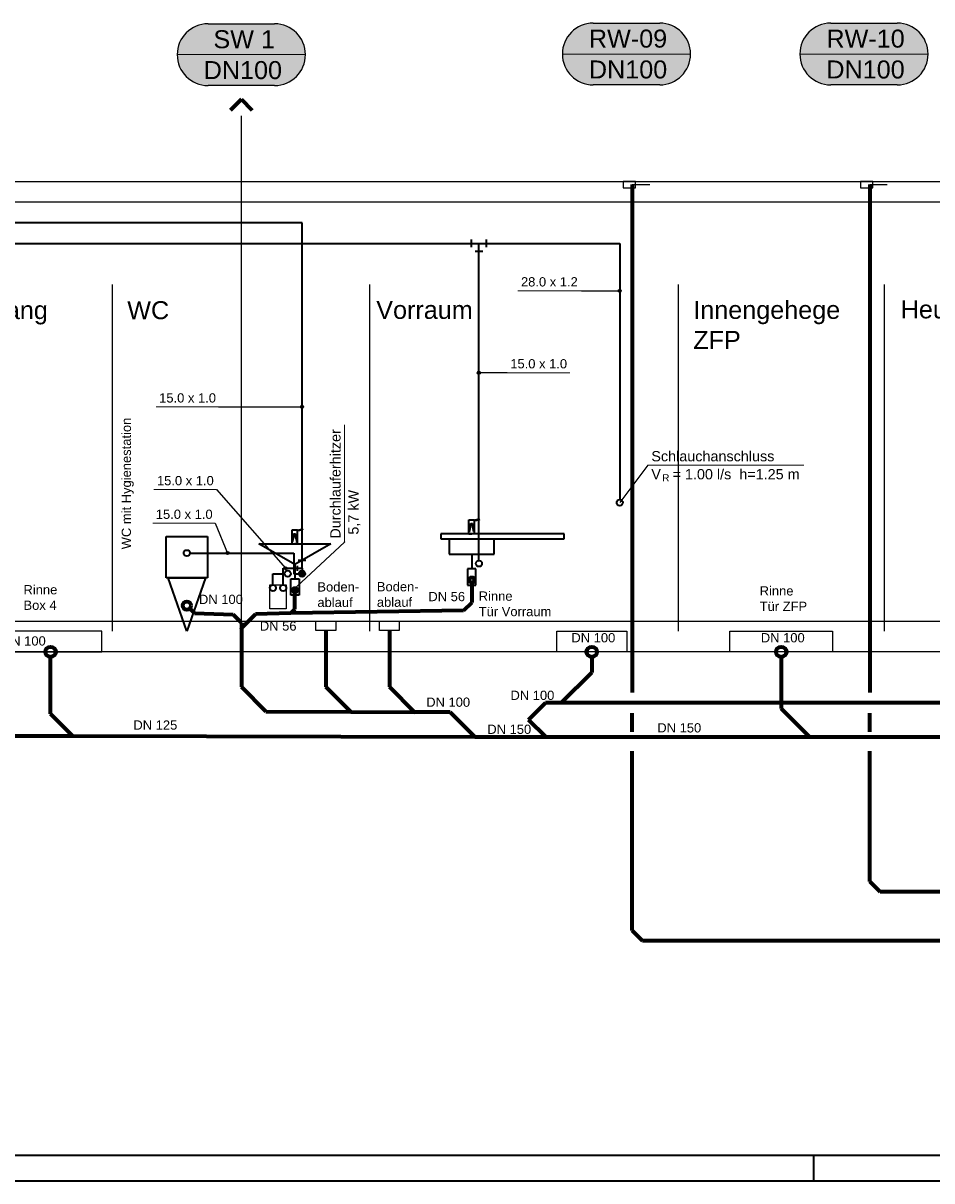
# Model space of a CAD drawing. Extents: x -94 to 1256, y 388 to 888.
# Tile 40 of 51: x 402 to 579, y 388 to 613. Entities that reach past the tile are written whole.
import ezdxf
from ezdxf.lldxf.tags import DXFTag

# ---------------------------------------------------------------- set-up
doc = ezdxf.new("R2010")
doc.units = 0
doc.layers.get('0').update_dxf_attribs({"lineweight": 25})
for name, color, linetype, lineweight in [('A_Text', 7, 'Continuous', 25), ('Rahmen', 7, 'Continuous', 35), ('S_Beschriftung', 7, 'Continuous', 25), ('X_Geometrie', 7, 'Continuous', 25), ('X_Text', 7, 'Continuous', 25)]:
    doc.layers.add(name, color=color, linetype=linetype, lineweight=lineweight)
for name, color, linetype, lineweight, true_color in [('S_Abwasser_Entlueftung', 5, 'Nova_70', 25, 0x0000ff), ('S_Betriebswasser', 3, 'Buchstabe-B', 35, 0x00ff00), ('S_Einrichtung', 7, 'Continuous', 35, 0x9dff9d), ('S_Kaltwasser', 3, 'Continuous', 35, 0x00ff00), ('S_Mass', 150, 'Continuous', 25, 0x007fff), ('S_Regenwasser_Grundleitung', 7, 'Continuous', 70, 0x0080ff), ('S_Schmutzwasser', 5, 'Continuous', 70, 0x0000ff), ('S_Schmutzwasser_Grundleitung', 7, 'Continuous', 70, 0x7f5f00), ('S_Warmwasser', 1, 'STRICHLINIE2', 35, 0xff0000)]:
    doc.layers.add(name, color=color, linetype=linetype, lineweight=lineweight, true_color=true_color)
doc.styles.get("Standard").update_dxf_attribs({"font": 'arial.ttf'})
tags = doc.linetypes.add('Buchstabe-B', pattern='A,82,-6,["B",Standard,S=3.6,R=0,X=-3.6,Y=-1.8],-2', length=90).pattern_tags.tags
tags[15:16] = [DXFTag(74, 4), DXFTag(75, 0), DXFTag(340, '0'), DXFTag(46, 0.0), DXFTag(50, 0.0), DXFTag(44, 0.0), DXFTag(45, 0.0)]
tags[4:5] = [DXFTag(74, 4), DXFTag(75, 0), DXFTag(340, '0'), DXFTag(46, 0.0), DXFTag(50, 0.0), DXFTag(44, 0.0), DXFTag(45, 0.0)]
tags = doc.linetypes.add('Nova_70', pattern='A,2,[130,ltypeshp.shx,S=1,R=-90,X=0,Y=1],2', length=4).pattern_tags.tags
tags[12:13] = [DXFTag(74, 4), DXFTag(75, 0), DXFTag(340, '0'), DXFTag(46, 0.0), DXFTag(50, 0.0), DXFTag(44, 0.0), DXFTag(45, 0.0)]
tags = doc.linetypes.add('STRICHLINIE2', pattern=[9.525, 6.35, -3.175]).pattern_tags.tags
tags[6:7] = [DXFTag(74, 4), DXFTag(75, 0), DXFTag(340, '0'), DXFTag(46, 0.0), DXFTag(50, 0.0), DXFTag(44, 0.0), DXFTag(45, 0.0)]
tags[4:5] = [DXFTag(74, 4), DXFTag(75, 0), DXFTag(340, '0'), DXFTag(46, 0.0), DXFTag(50, 0.0), DXFTag(44, 0.0), DXFTag(45, 0.0)]

# ---------------------------------------------------------------- blocks, each defined once
blk = doc.blocks.new('Blockreferenz-A07F5X25WF', base_point=(-94.13, 387.79))
at = {"layer": 'Rahmen', "color": 0, "linetype": 'ByBlock', "ltscale": 0.35}
for p, q in [((-74.13, 392.79), (1250.87, 392.79)), ((555.87, 387.79), (555.87, 392.79)), ((-94.13, 387.79), (1255.87, 387.79))]:
    blk.add_line(p, q, dxfattribs=at)
blk = doc.blocks.new('MText-A07F5X5LWF', base_point=(422.48, 555.25))
at = {"color": 0, "linetype": 'ByBlock', "lineweight": -2, "ltscale": 0.25, "insert": (422.48, 558.75), "char_height": 3.5, "attachment_point": 1}
blk.add_mtext('{\\fArial;WC}', dxfattribs=at)
blk = doc.blocks.new('MText-A07F5X5NWF', base_point=(532.48, 549.47))
at = {"color": 0, "linetype": 'ByBlock', "lineweight": -2, "ltscale": 0.25, "char_height": 3.5, "attachment_point": 1}
for s, insert in [('{\\fArial;Innengehege}', (532.48, 558.81)), ('{\\fArial;ZFP}', (532.48, 552.97))]:
    blk.add_mtext(s, dxfattribs=dict(at, insert=insert))
blk = doc.blocks.new('MText-A07F5X5TWF', base_point=(380.68, 555.26))
at = {"color": 0, "linetype": 'ByBlock', "lineweight": -2, "ltscale": 0.25, "insert": (380.68, 558.76), "char_height": 3.5, "attachment_point": 1}
blk.add_mtext('{\\fArial;Pflegergang}', dxfattribs=at)
blk = doc.blocks.new('MText-A07F5X5VWF', base_point=(470.87, 555.31))
at = {"color": 0, "linetype": 'ByBlock', "lineweight": -2, "ltscale": 0.25, "insert": (470.87, 558.81), "char_height": 3.5, "attachment_point": 1}
blk.add_mtext('{\\fArial;Vorraum}', dxfattribs=at)
blk = doc.blocks.new('Polygonsäule-A07F5X5ZWF', base_point=(505.95, 490.59))
at = {"color": 0, "linetype": 'ByBlock', "lineweight": -2, "ltscale": 0.25}
for p, q in [((505.95, 494.59), (519.55, 494.59)), ((505.95, 490.59), (505.95, 494.59)), ((519.55, 494.59), (519.55, 490.59)), ((519.55, 490.59), (505.95, 490.59))]:
    blk.add_line(p, q, dxfattribs=at)
blk = doc.blocks.new('Polygonsäule-A07F5X67WF', base_point=(539.57, 490.59))
at = {"color": 0, "linetype": 'ByBlock', "lineweight": -2, "ltscale": 0.25}
for p, q in [((539.57, 490.59), (539.57, 494.59)), ((539.57, 494.59), (559.55, 494.59)), ((559.55, 494.59), (559.55, 490.59)), ((559.55, 490.59), (539.57, 490.59))]:
    blk.add_line(p, q, dxfattribs=at)
blk = doc.blocks.new('Durchlauferhitzer-A07F5X69WF', base_point=(450.18, 498.98))
at = {"color": 0, "linetype": 'ByBlock', "lineweight": -2, "ltscale": 0.25}
for p, q in [((450.18, 498.98), (450.18, 503.61)), ((450.18, 503.61), (453.39, 503.61)), ((453.39, 503.61), (453.39, 498.98)), ((453.39, 498.98), (450.18, 498.98))]:
    blk.add_line(p, q, dxfattribs=at)
blk = doc.blocks.new('Polygon-A07F5X6BWF', base_point=(101.64, 577.99))
at = {"color": 0, "linetype": 'ByBlock', "lineweight": -2, "ltscale": 0.25}
for p, q in [((101.64, 581.99), (630.91, 581.99)), ((630.91, 577.99), (101.64, 577.99))]:
    blk.add_line(p, q, dxfattribs=at)
blk = doc.blocks.new('Polygon-A07F5X6DWF', base_point=(101.64, 490.59))
at = {"color": 0, "linetype": 'ByBlock', "lineweight": -2, "ltscale": 0.25}
for p, q in [((101.64, 496.59), (649.56, 496.59)), ((649.56, 490.59), (101.64, 490.59))]:
    blk.add_line(p, q, dxfattribs=at)
blk = doc.blocks.new('Polygonsäule-A07F5X6ZWF', base_point=(397.58, 490.59))
at = {"color": 0, "linetype": 'ByBlock', "lineweight": -2, "ltscale": 0.25}
for p, q in [((417.56, 494.59), (397.58, 494.59)), ((397.58, 494.59), (397.58, 490.59)), ((417.56, 490.59), (417.56, 494.59)), ((397.58, 490.59), (417.56, 490.59))]:
    blk.add_line(p, q, dxfattribs=at)
blk = doc.blocks.new('Polygonsäule-A07F5X71WF', base_point=(459.14, 494.77))
at = {"color": 0, "linetype": 'ByBlock', "lineweight": -2, "ltscale": 0.25}
for p, q in [((459.14, 494.77), (459.14, 496.59)), ((459.14, 496.59), (463, 496.59)), ((463, 496.59), (463, 494.77)), ((463, 494.77), (459.14, 494.77))]:
    blk.add_line(p, q, dxfattribs=at)
blk = doc.blocks.new('Polygonsäule-A07F5X73WF', base_point=(471.49, 494.77))
at = {"color": 0, "linetype": 'ByBlock', "lineweight": -2, "ltscale": 0.25}
for p, q in [((471.49, 494.77), (471.49, 496.59)), ((471.49, 496.59), (475.35, 496.59)), ((475.35, 496.59), (475.35, 494.77)), ((475.35, 494.77), (471.49, 494.77))]:
    blk.add_line(p, q, dxfattribs=at)
blk = doc.blocks.new('MText-A07F5X75WF', base_point=(572.79, 555.41))
at = {"color": 0, "linetype": 'ByBlock', "lineweight": -2, "ltscale": 0.25, "insert": (572.79, 558.91), "char_height": 3.5, "attachment_point": 1}
blk.add_mtext('{\\fArial;Heulager}', dxfattribs=at)

msp = doc.modelspace()

# ---------------------------------------------------------------- hatches: boundary and pattern name
at = {"layer": 'S_Abwasser_Entlueftung', "ltscale": 0.25, "true_color": 0xfefefe}
for points in [[(438.19, 600.66), (451.1, 600.66), (451.45, 600.67), (451.8, 600.7), (452.15, 600.75), (452.49, 600.82), (452.83, 600.91), (453.16, 601.02), (453.48, 601.15), (453.8, 601.3), (454.1, 601.47), (454.4, 601.65), (454.69, 601.85), (454.96, 602.07), (455.22, 602.3), (455.47, 602.54), (455.7, 602.81), (455.92, 603.08), (456.12, 603.37), (456.3, 603.66), (456.47, 603.97), (456.61, 604.29), (456.74, 604.61), (456.85, 604.94), (456.94, 605.28), (457.01, 605.62), (457.06, 605.97), (457.09, 606.31), (457.1, 606.66), (457.09, 607.01), (457.06, 607.36), (457.01, 607.7), (456.94, 608.05), (456.85, 608.38), (456.74, 608.71), (456.61, 609.04), (456.47, 609.36), (456.3, 609.66), (456.12, 609.96), (455.92, 610.25), (455.7, 610.52), (455.47, 610.78), (455.22, 611.03), (454.96, 611.26), (454.69, 611.47), (454.4, 611.68), (454.1, 611.86), (453.8, 612.02), (453.48, 612.17), (453.16, 612.3), (452.83, 612.41), (452.49, 612.5), (452.15, 612.57), (451.8, 612.62), (451.45, 612.65), (451.1, 612.66), (438.19, 612.66), (437.84, 612.65), (437.5, 612.62), (437.15, 612.57), (436.81, 612.5), (436.47, 612.41), (436.14, 612.3), (435.82, 612.17), (435.5, 612.02), (435.19, 611.86), (434.9, 611.68), (434.61, 611.47), (434.34, 611.26), (434.08, 611.03), (433.83, 610.78), (433.6, 610.52), (433.38, 610.25), (433.18, 609.96), (433, 609.66), (432.83, 609.36), (432.68, 609.04), (432.55, 608.71), (432.44, 608.38), (432.35, 608.05), (432.28, 607.7), (432.23, 607.36), (432.2, 607.01), (432.19, 606.66), (432.2, 606.31), (432.23, 605.97), (432.28, 605.62), (432.35, 605.28), (432.44, 604.94), (432.55, 604.61), (432.68, 604.29), (432.83, 603.97), (433, 603.66), (433.18, 603.37), (433.38, 603.08), (433.6, 602.81), (433.83, 602.54), (434.08, 602.3), (434.34, 602.07), (434.61, 601.85), (434.9, 601.65), (435.19, 601.47), (435.5, 601.3), (435.82, 601.15), (436.14, 601.02), (436.47, 600.91), (436.81, 600.82), (437.15, 600.75), (437.5, 600.7), (437.84, 600.67)], [(513.03, 600.78), (525.95, 600.78), (526.29, 600.79), (526.64, 600.82), (526.99, 600.87), (527.33, 600.94), (527.67, 601.03), (528, 601.14), (528.32, 601.27), (528.64, 601.42), (528.95, 601.59), (529.24, 601.77), (529.53, 601.97), (529.8, 602.19), (530.06, 602.42), (530.31, 602.67), (530.54, 602.93), (530.76, 603.2), (530.96, 603.49), (531.14, 603.78), (531.31, 604.09), (531.45, 604.41), (531.58, 604.73), (531.69, 605.06), (531.78, 605.4), (531.85, 605.74), (531.9, 606.09), (531.94, 606.43), (531.95, 606.78), (531.94, 607.13), (531.9, 607.48), (531.85, 607.82), (531.78, 608.17), (531.69, 608.5), (531.58, 608.83), (531.45, 609.16), (531.31, 609.48), (531.14, 609.78), (530.96, 610.08), (530.76, 610.37), (530.54, 610.64), (530.31, 610.9), (530.06, 611.15), (529.8, 611.38), (529.53, 611.6), (529.24, 611.8), (528.95, 611.98), (528.64, 612.14), (528.32, 612.29), (528, 612.42), (527.67, 612.53), (527.33, 612.62), (526.99, 612.69), (526.64, 612.74), (526.29, 612.77), (525.95, 612.78), (513.03, 612.78), (512.68, 612.77), (512.34, 612.74), (511.99, 612.69), (511.65, 612.62), (511.31, 612.53), (510.98, 612.42), (510.66, 612.29), (510.34, 612.14), (510.03, 611.98), (509.74, 611.8), (509.45, 611.6), (509.18, 611.38), (508.92, 611.15), (508.67, 610.9), (508.44, 610.64), (508.22, 610.37), (508.02, 610.08), (507.84, 609.78), (507.67, 609.48), (507.52, 609.16), (507.4, 608.83), (507.29, 608.5), (507.2, 608.17), (507.12, 607.82), (507.07, 607.48), (507.04, 607.13), (507.03, 606.78), (507.04, 606.43), (507.07, 606.09), (507.12, 605.74), (507.2, 605.4), (507.29, 605.06), (507.4, 604.73), (507.52, 604.41), (507.67, 604.09), (507.84, 603.78), (508.02, 603.49), (508.22, 603.2), (508.44, 602.93), (508.67, 602.67), (508.92, 602.42), (509.18, 602.19), (509.45, 601.97), (509.74, 601.77), (510.03, 601.59), (510.34, 601.42), (510.66, 601.27), (510.98, 601.14), (511.31, 601.03), (511.65, 600.94), (511.99, 600.87), (512.34, 600.82), (512.68, 600.79)], [(559.19, 600.78), (572.1, 600.78), (572.45, 600.79), (572.79, 600.82), (573.14, 600.87), (573.48, 600.94), (573.82, 601.03), (574.15, 601.14), (574.47, 601.27), (574.79, 601.42), (575.1, 601.59), (575.39, 601.77), (575.68, 601.97), (575.95, 602.19), (576.22, 602.42), (576.46, 602.67), (576.69, 602.93), (576.91, 603.2), (577.11, 603.49), (577.29, 603.78), (577.46, 604.09), (577.61, 604.41), (577.74, 604.73), (577.85, 605.06), (577.94, 605.4), (578.01, 605.74), (578.06, 606.09), (578.09, 606.43), (578.1, 606.78), (578.09, 607.13), (578.06, 607.48), (578.01, 607.82), (577.94, 608.17), (577.85, 608.5), (577.74, 608.83), (577.61, 609.16), (577.46, 609.48), (577.29, 609.78), (577.11, 610.08), (576.91, 610.37), (576.69, 610.64), (576.46, 610.9), (576.22, 611.15), (575.95, 611.38), (575.68, 611.6), (575.39, 611.8), (575.1, 611.98), (574.79, 612.14), (574.47, 612.29), (574.15, 612.42), (573.82, 612.53), (573.48, 612.62), (573.14, 612.69), (572.79, 612.74), (572.45, 612.77), (572.1, 612.78), (559.19, 612.78), (558.84, 612.77), (558.49, 612.74), (558.14, 612.69), (557.8, 612.62), (557.47, 612.53), (557.13, 612.42), (556.81, 612.29), (556.49, 612.14), (556.19, 611.98), (555.89, 611.8), (555.6, 611.6), (555.33, 611.38), (555.07, 611.15), (554.82, 610.9), (554.59, 610.64), (554.37, 610.37), (554.17, 610.08), (553.99, 609.78), (553.82, 609.48), (553.68, 609.16), (553.55, 608.83), (553.44, 608.5), (553.35, 608.17), (553.28, 607.82), (553.23, 607.48), (553.2, 607.13), (553.19, 606.78), (553.2, 606.43), (553.23, 606.09), (553.28, 605.74), (553.35, 605.4), (553.44, 605.06), (553.55, 604.73), (553.68, 604.41), (553.82, 604.09), (553.99, 603.78), (554.17, 603.49), (554.37, 603.2), (554.59, 602.93), (554.82, 602.67), (555.07, 602.42), (555.33, 602.19), (555.6, 601.97), (555.89, 601.77), (556.19, 601.59), (556.49, 601.42), (556.81, 601.27), (557.13, 601.14), (557.47, 601.03), (557.8, 600.94), (558.14, 600.87), (558.49, 600.82), (558.84, 600.79)]]:
    msp.add_hatch(color=7, dxfattribs=at).paths.add_polyline_path(points)

# ---------------------------------------------------------------- linework, layer by layer
for p, q in [((521.23, 581.99), (518.83, 581.99)), ((518.83, 581.99), (518.83, 580.79)), ((518.83, 580.79), (521.23, 580.79)), ((524.03, 581.39), (520.63, 581.39)), ((520.63, 581.39), (520.63, 580.99)), ((521.23, 580.79), (521.23, 581.99)), ((567.38, 581.99), (564.98, 581.99)), ((564.98, 581.99), (564.98, 580.79)), ((564.98, 580.79), (567.38, 580.79)), ((570.18, 581.39), (566.78, 581.39)), ((566.78, 581.39), (566.78, 580.99)), ((567.38, 580.79), (567.38, 581.99))]:
    msp.add_line(p, q)
at = {"layer": 'S_Abwasser_Entlueftung', "linetype": 'Continuous'}
for p, q in [((438.19, 612.66), (451.1, 612.66)), ((513.03, 612.78), (525.95, 612.78)), ((559.19, 612.78), (572.1, 612.78)), ((525.95, 600.78), (513.03, 600.78)), ((572.1, 600.78), (559.19, 600.78)), ((451.1, 600.66), (438.19, 600.66))]:
    msp.add_line(p, q, dxfattribs=at)
at = {"layer": 'S_Abwasser_Entlueftung', "linetype": 'Continuous', "lineweight": 18}
for p, q in [((432.19, 606.66), (457.1, 606.66)), ((507.03, 606.78), (531.95, 606.78)), ((553.19, 606.78), (578.1, 606.78))]:
    msp.add_line(p, q, dxfattribs=at)
at = {"layer": 'S_Abwasser_Entlueftung', "ltscale": 0.25}
msp.add_line((444.65, 495.17), (444.65, 594.76), dxfattribs=at)
at = {"layer": 'S_Abwasser_Entlueftung', "linetype": 'Continuous'}
for centre, major_axis in [((438.19, 606.66), (0, 6)), ((451.1, 606.66), (6, 0)), ((513.03, 606.78), (0, 6)), ((525.95, 606.78), (6, 0)), ((559.19, 606.78), (0, 6)), ((572.1, 606.78), (6, 0)), ((438.19, 606.66), (-6, 0)), ((451.1, 606.66), (0, -6)), ((513.03, 606.78), (-6, 0)), ((525.95, 606.78), (0, -6)), ((559.19, 606.78), (-6, 0)), ((572.1, 606.78), (0, -6))]:
    msp.add_ellipse(centre, major_axis=major_axis, ratio=1, start_param=0, end_param=1.570796, dxfattribs=at)
at = {"layer": 'S_Beschriftung', "lineweight": 18}
for p, q in [((464.68, 511.94), (464.68, 534.7)), ((523.65, 526.87), (553.95, 526.87))]:
    msp.add_line(p, q, dxfattribs=at)
at = {"layer": 'S_Beschriftung'}
for p, q in [((523.65, 526.87), (518.19, 519.59)), ((464.68, 511.94), (455.39, 503.21))]:
    msp.add_line(p, q, dxfattribs=at)
for centre in [(523.65, 526.87), (464.68, 511.94)]:
    msp.add_circle(centre, 0.01, dxfattribs=at)
at = {"layer": 'S_Betriebswasser', "ltscale": 0.35}
for p, q in [((360.46, 569.99), (490.81, 569.99)), ((490.81, 508.36), (490.81, 569.99)), ((490.81, 569.99), (518.19, 569.99)), ((518.19, 569.99), (518.19, 520.19))]:
    msp.add_line(p, q, dxfattribs=at)
at = {"layer": 'S_Betriebswasser', "linetype": 'Continuous'}
for p, q in [((489.31, 570.74), (489.31, 569.24)), ((492.31, 569.24), (492.31, 570.74)), ((490.06, 568.49), (491.56, 568.49))]:
    msp.add_line(p, q, dxfattribs=at)
at = {"layer": 'S_Einrichtung'}
for p, q in [((488.88, 513.56), (488.88, 516.26)), ((488.88, 516.26), (489.94, 516.26)), ((489.27, 515.54), (488.97, 515)), ((489.27, 515.22), (489.27, 515.54)), ((489.27, 515.54), (489.55, 515.54)), ((489.55, 515.22), (489.55, 515.54)), ((489.55, 515.54), (489.85, 515)), ((489.94, 516.2), (490.79, 516.42)), ((489.94, 513.56), (489.94, 516.26)), ((490.86, 516.22), (489.94, 516.08)), ((490.79, 516.42), (490.86, 516.22)), ((507.41, 513.56), (483.41, 513.56)), ((483.41, 513.56), (483.41, 512.56)), ((488.88, 513.56), (489.41, 513.56)), ((488.97, 513.94), (489.27, 515.22)), ((489.27, 515.22), (489.55, 515.22)), ((489.94, 513.56), (489.41, 513.56)), ((489.85, 513.94), (489.55, 515.22)), ((507.41, 512.56), (507.41, 513.56)), ((483.41, 512.56), (507.41, 512.56)), ((485.01, 512.56), (485.01, 509.56)), ((493.81, 509.56), (493.81, 512.56)), ((485.01, 509.56), (493.81, 509.56)), ((489.41, 509.56), (489.41, 506.76)), ((490.21, 506.76), (488.61, 506.76)), ((488.61, 506.76), (488.61, 503.56)), ((490.21, 503.56), (490.21, 506.76)), ((488.61, 503.56), (490.21, 503.56))]:
    msp.add_line(p, q, dxfattribs=at)
at = {"layer": 'S_Einrichtung', "linetype": 'Continuous'}
for p, q in [((454.52, 511.59), (454.52, 514.28)), ((454.52, 514.28), (455.59, 514.28)), ((454.92, 513.56), (454.62, 513.02)), ((454.62, 511.96), (454.92, 513.24)), ((454.92, 513.24), (454.92, 513.56)), ((454.92, 513.56), (455.19, 513.56)), ((454.92, 513.24), (455.19, 513.24)), ((455.19, 513.24), (455.19, 513.56)), ((455.19, 513.56), (455.5, 513.02)), ((455.5, 511.96), (455.19, 513.24)), ((455.59, 514.22), (456.44, 514.44)), ((455.59, 511.59), (455.59, 514.28)), ((456.51, 514.24), (455.59, 514.1)), ((456.44, 514.44), (456.51, 514.24)), ((430.06, 504.99), (430.06, 512.99)), ((430.06, 512.99), (438.06, 512.99)), ((438.06, 512.99), (438.06, 504.99)), ((455.06, 507.59), (448.06, 511.59)), ((448.06, 511.59), (462.06, 511.59)), ((454.52, 511.59), (455.06, 511.59)), ((455.59, 511.59), (455.06, 511.59)), ((462.06, 511.59), (455.06, 507.59)), ((455.06, 507.59), (455.06, 504.79)), ((438.06, 504.99), (430.06, 504.99)), ((434.06, 494.59), (430.46, 504.99)), ((430.46, 504.99), (437.66, 504.99)), ((437.66, 504.99), (434.06, 494.59)), ((454.26, 504.79), (455.86, 504.79)), ((454.26, 501.59), (454.26, 504.79)), ((455.86, 504.79), (455.86, 501.59)), ((455.86, 501.59), (454.26, 501.59))]:
    msp.add_line(p, q, dxfattribs=at)
at = {"layer": 'S_Einrichtung'}
for centre in [(518.19, 519.59), (452.78, 503.01)]:
    msp.add_circle(centre, 0.6, dxfattribs=at)
at = {"layer": 'S_Kaltwasser'}
for p, q in [((456.46, 573.99), (101.64, 573.99)), ((456.46, 506.85), (456.46, 573.99)), ((434.66, 509.79), (454.87, 509.79)), ((454.87, 509.79), (454.87, 505.79)), ((452.78, 503.61), (452.78, 506.85)), ((452.78, 506.85), (456.46, 506.85)), ((455.5, 507.32), (455.5, 506.37)), ((457.21, 508.35), (455.71, 508.35)), ((456.46, 506.85), (456.46, 505.79)), ((454.87, 505.79), (456.46, 505.79)), ((455.98, 505.89), (456.94, 505.89))]:
    msp.add_line(p, q, dxfattribs=at)
for centre, radius in [((434.06, 509.79), 0.6), ((456.46, 505.79), 0.6), ((456.46, 505.79), 0.6), ((490.81, 507.76), 0.6), ((456.46, 505.79), 0.35)]:
    msp.add_circle(centre, radius, dxfattribs=at)
at = {"layer": 'S_Mass', "lineweight": 18}
for p, q in [((498.39, 560.76), (510.73, 560.76)), ((496.31, 544.84), (508.46, 544.84)), ((428.08, 538.2), (440.23, 538.2)), ((427.65, 522.12), (439.8, 522.12)), ((427.43, 515.59), (439.58, 515.59))]:
    msp.add_line(p, q, dxfattribs=at)
at = {"layer": 'S_Mass'}
for p, q in [((510.73, 560.76), (518.19, 560.76)), ((496.31, 544.84), (490.81, 544.84)), ((440.23, 538.2), (456.46, 538.2)), ((439.8, 522.12), (453.25, 506.85)), ((439.58, 515.59), (441.98, 509.79))]:
    msp.add_line(p, q, dxfattribs=at)
for centre, radius in [((510.73, 560.76), 0.01), ((518.19, 560.76), 0.3), ((518.19, 560.76), 0.1), ((490.81, 544.84), 0.3), ((490.81, 544.84), 0.1), ((496.31, 544.84), 0.01), ((440.23, 538.2), 0.01), ((456.46, 538.2), 0.3), ((456.46, 538.2), 0.1), ((439.8, 522.12), 0.01), ((439.58, 515.59), 0.01), ((441.98, 509.79), 0.3), ((441.98, 509.79), 0.1), ((453.25, 506.85), 0.3), ((453.25, 506.85), 0.1)]:
    msp.add_circle(centre, radius, dxfattribs=at)
at = {"layer": 'S_Regenwasser_Grundleitung'}
for p, q in [((520.63, 581.45), (520.63, 482.67)), ((566.78, 581.45), (566.78, 482.67)), ((520.63, 475.07), (520.63, 478.67)), ((566.78, 475.07), (566.78, 478.67)), ((520.63, 436.45), (520.63, 471.3)), ((566.78, 445.96), (566.78, 471.3)), ((566.78, 445.96), (568.78, 443.96)), ((690.78, 443.96), (568.78, 443.96)), ((520.63, 436.45), (522.63, 434.45)), ((719.56, 434.45), (522.63, 434.45))]:
    msp.add_line(p, q, dxfattribs=at)
at = {"layer": 'S_Schmutzwasser', "ltscale": 0.7}
for q in [(442.53, 595.9), (446.77, 595.9)]:
    msp.add_line((444.65, 598.02), q, dxfattribs=at)
at = {"layer": 'S_Schmutzwasser'}
for p, q in [((489.41, 504.06), (489.41, 500.18)), ((455.06, 498.88), (455.06, 502.19)), ((489.41, 500.18), (487.84, 498.6)), ((434.62, 499.02), (435.55, 498.09)), ((435.55, 498.09), (443.04, 497.84)), ((443.04, 497.84), (444.65, 496.23)), ((447.43, 497.95), (444.65, 495.17)), ((454.27, 498.09), (447.43, 497.95)), ((454.27, 498.09), (455.06, 498.88)), ((487.84, 498.6), (454.27, 498.09)), ((444.65, 496.23), (444.65, 495.17)), ((444.65, 495.14), (444.65, 495.17))]:
    msp.add_line(p, q, dxfattribs=at)
at = {"layer": 'S_Schmutzwasser', "lineweight": 13}
for p, q in [((454.27, 498.09), (454.27, 498.09)), ((444.65, 495.17), (444.65, 495.17))]:
    msp.add_line(p, q, dxfattribs=at)
at = {"layer": 'S_Schmutzwasser'}
for centre, radius in [((489.41, 504.56), 0.5), ((455.06, 502.59), 0.4), ((434.06, 499.59), 0.8), ((407.57, 490.59), 1), ((512.75, 490.59), 1), ((549.56, 490.59), 1)]:
    msp.add_circle(centre, radius, dxfattribs=at)
at = {"layer": 'S_Schmutzwasser_Grundleitung'}
for p, q in [((444.65, 495.17), (444.65, 483.78)), ((461.07, 494.77), (461.07, 483.78)), ((473.42, 494.77), (473.42, 483.78)), ((407.57, 478.54), (407.57, 489.59)), ((512.75, 489.59), (512.75, 486.6)), ((549.56, 489.59), (549.56, 479.6)), ((512.75, 486.6), (506.82, 480.67)), ((444.65, 483.78), (449.44, 478.98)), ((461.07, 483.78), (465.92, 478.93)), ((473.42, 483.78), (478.32, 478.88)), ((503.75, 480.67), (500.48, 477.4)), ((506.82, 480.67), (503.75, 480.67)), ((585.5, 480.67), (506.82, 480.67)), ((549.56, 479.6), (555.09, 474.06)), ((411.85, 474.25), (407.57, 478.54)), ((449.44, 478.98), (465.92, 478.93)), ((465.92, 478.93), (478.32, 478.88)), ((485.25, 478.86), (478.32, 478.88)), ((490, 474.11), (485.25, 478.86)), ((500.48, 477.4), (503.79, 474.1)), ((389.32, 474.26), (411.85, 474.25)), ((411.85, 474.25), (490, 474.11)), ((490, 474.11), (503.79, 474.1)), ((503.79, 474.1), (555.09, 474.06)), ((555.09, 474.06), (676.65, 474.04))]:
    msp.add_line(p, q, dxfattribs=at)
at = {"layer": 'S_Schmutzwasser_Grundleitung', "lineweight": 13}
for p, q in [((506.82, 480.67), (506.82, 480.67)), ((465.92, 478.93), (465.92, 478.93)), ((478.32, 478.88), (478.32, 478.88)), ((411.85, 474.25), (411.85, 474.25)), ((490, 474.11), (490, 474.11)), ((503.79, 474.1), (503.79, 474.1)), ((555.09, 474.06), (555.09, 474.06))]:
    msp.add_line(p, q, dxfattribs=at)
at = {"layer": 'S_Warmwasser', "ltscale": 0.35}
for p, q in [((450.78, 503.61), (450.78, 505.79)), ((450.78, 505.79), (453.06, 505.79))]:
    msp.add_line(p, q, dxfattribs=at)
at = {"layer": 'S_Warmwasser', "linetype": 'Continuous'}
msp.add_circle((453.66, 505.79), 0.6, dxfattribs=at)
msp.add_circle((453.66, 505.79), 0.6, dxfattribs=at)
at = {"layer": 'S_Warmwasser', "ltscale": 0.35}
msp.add_circle((450.78, 503.01), 0.6, dxfattribs=at)
at = {"layer": 'X_Geometrie', "ltscale": 0.25}
for p, q in [((419.56, 561.99), (419.56, 494.59)), ((469.56, 561.99), (469.56, 494.59)), ((529.56, 561.99), (529.56, 494.59)), ((569.56, 561.99), (569.56, 494.59)), ((455.06, 498.88), (454.27, 498.09))]:
    msp.add_line(p, q, dxfattribs=at)

# ---------------------------------------------------------------- block references
at = {"ltscale": 0.25}
msp.add_blockref('Blockreferenz-A07F5X25WF', (-94.13, 387.79), dxfattribs=at)
at = {"layer": 'A_Text', "ltscale": 0.25}
for name, p in [('MText-A07F5X5TWF', (380.68, 555.26)), ('MText-A07F5X5LWF', (422.48, 555.25)), ('MText-A07F5X5VWF', (470.87, 555.31)), ('MText-A07F5X5NWF', (532.48, 549.47)), ('MText-A07F5X75WF', (572.79, 555.41))]:
    msp.add_blockref(name, p, dxfattribs=at)
at = {"layer": 'S_Mass', "ltscale": 0.25}
for name, p in [('Polygonsäule-A07F5X6ZWF', (397.58, 490.59)), ('Polygonsäule-A07F5X5ZWF', (505.95, 490.59)), ('Polygonsäule-A07F5X67WF', (539.57, 490.59))]:
    msp.add_blockref(name, p, dxfattribs=at)
at = {"layer": 'X_Geometrie', "ltscale": 0.25}
for name, p in [('Polygon-A07F5X6BWF', (101.64, 577.99)), ('Polygon-A07F5X6DWF', (101.64, 490.59))]:
    msp.add_blockref(name, p, dxfattribs=at)
at = {"layer": 'X_Geometrie', "color": 3, "ltscale": 0.25, "true_color": 0x00ff00}
for name, p in [('Durchlauferhitzer-A07F5X69WF', (450.18, 498.98)), ('Polygonsäule-A07F5X71WF', (459.14, 494.77)), ('Polygonsäule-A07F5X73WF', (471.49, 494.77))]:
    msp.add_blockref(name, p, dxfattribs=at)

# ---------------------------------------------------------------- texts
at = {"layer": 'S_Abwasser_Entlueftung', "ltscale": 0.25, "char_height": 3.5, "attachment_point": 1}
for s, insert in [('{\\fArial;SW 1}', (439.23, 611.41)), ('{\\fArial;RW-09}', (512.19, 611.53)), ('{\\fArial;RW-10}', (558.35, 611.53)), ('{\\fArial;DN100}', (437.34, 605.41)), ('{\\fArial;DN100}', (512.19, 605.53)), ('{\\fArial;DN100}', (558.34, 605.53))]:
    msp.add_mtext(s, dxfattribs=dict(at, insert=insert))
at = {"layer": 'S_Beschriftung', "char_height": 2, "attachment_point": 1, "rotation": 90}
for s, insert in [('{\\fArial;Durchlauferhitzer}', (461.93, 512.6)), ('{\\fArial; 5,7 kW}', (465.43, 512.6))]:
    msp.add_mtext(s, dxfattribs=dict(at, insert=insert))
at = {"layer": 'S_Beschriftung', "attachment_point": 1}
for s, insert, char_height in [('{\\fArial;Schlauchanschluss}', (524.32, 529.62), 2), ('{\\fArial;V}', (524.32, 526.12), 2), ('{\\fArial;R}', (526.43, 525.12), 1.4), ('{\\fArial; = 1.00 l/s  h=1.25 m}', (527.67, 526.12), 2)]:
    msp.add_mtext(s, dxfattribs=dict(at, insert=insert, char_height=char_height))
at = {"layer": 'S_Mass', "char_height": 1.8, "attachment_point": 1}
for s, insert in [('{\\fArial;28.0 x 1.2}', (498.99, 563.41)), ('{\\fArial;15.0 x 1.0}', (496.91, 547.49)), ('{\\fArial;15.0 x 1.0}', (428.68, 540.85)), ('{\\fArial;15.0 x 1.0}', (428.25, 524.77)), ('{\\fArial;15.0 x 1.0}', (428.03, 518.24)), ('{\\fArial;DN 100}', (508.79, 494.24)), ('{\\fArial;DN 100}', (545.6, 494.24))]:
    msp.add_mtext(s, dxfattribs=dict(at, insert=insert))
at = {"layer": 'S_Schmutzwasser', "char_height": 1.8, "attachment_point": 1}
for s, insert in [('{\\fArial;DN 56}', (481, 502.24)), ('{\\fArial;DN 100}', (436.42, 501.7)), ('{\\fArial;DN 56}', (448.25, 496.52)), ('{\\fArial;DN 100}', (398.12, 493.62)), ('{\\fArial;DN 100}', (480.58, 481.72)), ('{\\fArial;DN 100}', (496.95, 483.05)), ('{\\fArial;DN 125}', (423.68, 477.27)), ('{\\fArial;DN 150}', (492.45, 476.45)), ('{\\fArial;DN 150}', (525.49, 476.73))]:
    msp.add_mtext(s, dxfattribs=dict(at, insert=insert))
at = {"layer": 'X_Text', "ltscale": 0.25, "insert": (421.4, 510.53), "char_height": 1.8, "attachment_point": 1, "rotation": 90}
msp.add_mtext('{\\fArial;WC mit Hygienestation}', dxfattribs=at)
at = {"layer": 'X_Text', "ltscale": 0.25, "char_height": 1.8, "attachment_point": 1}
for s, insert in [('{\\fArial;Boden-}', (459.43, 504.12)), ('{\\fArial;Boden-}', (470.99, 504.16)), ('{\\fArial;Rinne }', (402.32, 503.57)), ('{\\fArial;Rinne }', (490.78, 502.33)), ('{\\fArial;Rinne }', (545.38, 503.35)), ('{\\fArial;Box 4}', (402.32, 500.56)), ('{\\fArial;ablauf}', (459.43, 501.11)), ('{\\fArial;ablauf}', (470.99, 501.15)), ('{\\fArial;Tür ZFP}', (545.38, 500.34)), ('{\\fArial;Tür Vorraum}', (490.78, 499.33))]:
    msp.add_mtext(s, dxfattribs=dict(at, insert=insert))

doc.saveas('drawing.dxf')
